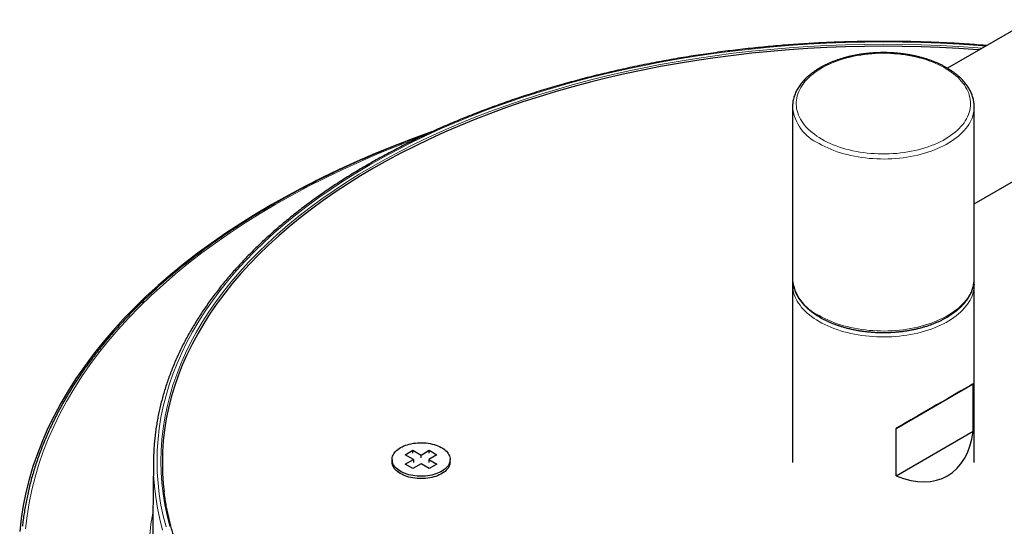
# Model space of a CAD drawing. Header units: millimetres. Extents: x 8 to 2417, y 12 to 2416.
# Tile 20 of 24: x 1896 to 2032, y 1059 to 1129. Entities that reach past the tile are written whole.
import ezdxf

# ---------------------------------------------------------------- set-up
doc = ezdxf.new("R2010")
doc.units = ezdxf.units.MM

msp = doc.modelspace()

# ---------------------------------------------------------------- linework, layer by layer
at = {"color": 7, "linetype": 'Continuous', "lineweight": 30}
for p, q in [((2287.22, 1273.98), (2023.89, 1121.96)), ((2027.57, 1103.3), (2296.87, 1258.76)), ((2002.57, 1116.68), (2002.57, 1116.7)), ((2002.57, 1116.68), (2002.57, 1093)), ((2027.57, 1108.04), (2027.57, 1116.68)), ((2027.57, 1093), (2027.57, 1104.9)), ((2027.57, 1092.99), (2027.57, 1093)), ((2002.57, 1092.18), (2002.57, 1067.69)), ((2027.57, 1067.69), (2027.57, 1092.18)), ((2027.57, 1092.18), (2027.57, 1092.16)), ((2016.84, 1072.38), (2027.44, 1078.51)), ((2027.44, 1071.97), (2027.44, 1078.51)), ((2016.84, 1065.85), (2016.84, 1072.38)), ((2016.84, 1065.85), (2027.44, 1071.97)), ((1947.43, 1068.09), (1947.43, 1067.77)), ((1949.24, 1068.75), (1950.3, 1069.36)), ((1950.37, 1068.09), (1949.24, 1068.75)), ((1949.24, 1067.44), (1950.37, 1068.09)), ((1950.3, 1069.36), (1951.43, 1068.71)), ((1950.3, 1068.95), (1950.3, 1069.36)), ((1950.37, 1068.09), (1950.37, 1067.69)), ((1951.43, 1068.71), (1952.56, 1069.36)), ((1951.43, 1068.3), (1951.43, 1068.71)), ((1953.62, 1068.75), (1952.49, 1068.09)), ((1952.49, 1068.09), (1953.62, 1067.44)), ((1952.49, 1068.09), (1952.49, 1067.69)), ((1952.56, 1069.36), (1953.62, 1068.75)), ((1952.56, 1068.95), (1952.56, 1069.36)), ((1955.43, 1067.77), (1955.43, 1068.09)), ((1914.59, 1067.8), (1914.45, 1055.37)), ((1950.3, 1066.83), (1949.24, 1067.44)), ((1951.43, 1067.48), (1950.3, 1066.83)), ((1952.56, 1066.83), (1951.43, 1067.48)), ((1953.62, 1067.44), (1952.56, 1066.83)), ((1948.21, 1066.4), (1948.28, 1066.35)), ((1954.58, 1066.35), (1954.65, 1066.4))]:
    msp.add_line(p, q, dxfattribs=at)
at = {"color": 252, "linetype": 'Continuous', "lineweight": 0, "flags": 128}
for points in [[(2029.15, 1124.99), (2028.12, 1125.07), (2025.52, 1125.25), (2022.91, 1125.39), (2020.3, 1125.49), (2017.69, 1125.55), (2015.07, 1125.57), (2012.45, 1125.55), (2009.84, 1125.49), (2007.22, 1125.39), (2004.62, 1125.25), (2002.02, 1125.07), (1999.43, 1124.86), (1996.85, 1124.6), (1994.28, 1124.31), (1991.73, 1123.97), (1989.19, 1123.6), (1986.67, 1123.19), (1984.17, 1122.74), (1981.69, 1122.26), (1979.24, 1121.73), (1976.81, 1121.17), (1974.4, 1120.58), (1972.02, 1119.95), (1969.68, 1119.28), (1967.36, 1118.57), (1965.08, 1117.84), (1962.83, 1117.06), (1960.61, 1116.26), (1958.44, 1115.42), (1956.3, 1114.54), (1954.2, 1113.64), (1952.15, 1112.71), (1950.13, 1111.74), (1948.17, 1110.74), (1946.24, 1109.72), (1944.37, 1108.66), (1942.54, 1107.58), (1940.77, 1106.47), (1939.04, 1105.33), (1937.37, 1104.17), (1935.75, 1102.99), (1934.18, 1101.78), (1932.67, 1100.54), (1931.22, 1099.29), (1929.82, 1098.01), (1928.48, 1096.71), (1927.2, 1095.39), (1925.98, 1094.05), (1924.83, 1092.7), (1923.73, 1091.33), (1922.7, 1089.94), (1921.73, 1088.53), (1920.82, 1087.12), (1919.98, 1085.69), (1919.2, 1084.24), (1918.49, 1082.79), (1917.85, 1081.32), (1917.27, 1079.85), (1916.76, 1078.37), (1916.32, 1076.88), (1915.94, 1075.38), (1915.63, 1073.88), (1915.39, 1072.38), (1915.22, 1070.87), (1915.12, 1069.36), (1915.09, 1067.85), (1915.12, 1066.34), (1915.22, 1064.83), (1915.39, 1063.32), (1915.63, 1061.82), (1915.94, 1060.32), (1916.32, 1058.82)], [(1916.84, 1058.87), (1916.47, 1060.36), (1916.16, 1061.85), (1915.92, 1063.35), (1915.75, 1064.84), (1915.65, 1066.35), (1915.62, 1067.85), (1915.65, 1069.35), (1915.75, 1070.85), (1915.92, 1072.35), (1916.16, 1073.85), (1916.47, 1075.34), (1916.84, 1076.83), (1917.28, 1078.31), (1917.79, 1079.79), (1918.37, 1081.25), (1919.01, 1082.71), (1919.71, 1084.16), (1920.49, 1085.59), (1921.32, 1087.01), (1922.22, 1088.42), (1923.19, 1089.82), (1924.22, 1091.2), (1925.31, 1092.57), (1926.46, 1093.91), (1927.67, 1095.24), (1928.94, 1096.56), (1930.27, 1097.85), (1931.66, 1099.12), (1933.11, 1100.37), (1934.61, 1101.59), (1936.17, 1102.8), (1937.78, 1103.98), (1939.45, 1105.14), (1941.16, 1106.27), (1942.93, 1107.37), (1944.75, 1108.45), (1946.61, 1109.49), (1948.52, 1110.51), (1950.48, 1111.51), (1952.48, 1112.47), (1954.53, 1113.4), (1956.61, 1114.3), (1958.74, 1115.16), (1960.9, 1116), (1963.11, 1116.8), (1965.34, 1117.57), (1967.61, 1118.3), (1969.92, 1119), (1972.25, 1119.67), (1974.62, 1120.3), (1977.01, 1120.89), (1979.43, 1121.45), (1981.87, 1121.97), (1984.34, 1122.45), (1986.82, 1122.9), (1989.33, 1123.3), (1991.85, 1123.67), (1994.39, 1124.01), (1996.94, 1124.3), (1999.51, 1124.55), (2002.09, 1124.77), (2004.67, 1124.95), (2007.27, 1125.08), (2009.86, 1125.18), (2012.46, 1125.24), (2015.07, 1125.26), (2017.67, 1125.24), (2020.27, 1125.18), (2022.87, 1125.08), (2025.46, 1124.95), (2028.05, 1124.77), (2028.68, 1124.72)], [(2006.58, 1112.19), (2006.95, 1111.98), (2007.34, 1111.79), (2007.74, 1111.6), (2008.15, 1111.43), (2008.58, 1111.26), (2009.01, 1111.11), (2009.46, 1110.96), (2009.92, 1110.83), (2010.39, 1110.71), (2010.86, 1110.6), (2011.35, 1110.5), (2011.84, 1110.42), (2012.34, 1110.34), (2012.84, 1110.28), (2013.34, 1110.23), (2013.85, 1110.2), (2014.36, 1110.17), (2014.88, 1110.16), (2015.39, 1110.16), (2015.9, 1110.18), (2016.41, 1110.2), (2016.92, 1110.24), (2017.43, 1110.29), (2017.93, 1110.36), (2018.42, 1110.44), (2018.91, 1110.52), (2019.39, 1110.62), (2019.87, 1110.74), (2020.33, 1110.86), (2020.79, 1111), (2021.23, 1111.14), (2021.67, 1111.3), (2022.09, 1111.47), (2022.5, 1111.65), (2022.9, 1111.84), (2023.28, 1112.03), (2023.64, 1112.24), (2023.99, 1112.46), (2024.33, 1112.68), (2024.65, 1112.91), (2024.95, 1113.15), (2025.23, 1113.4), (2025.49, 1113.66), (2025.74, 1113.92), (2025.96, 1114.18), (2026.17, 1114.45), (2026.35, 1114.73), (2026.52, 1115.01), (2026.66, 1115.29), (2026.78, 1115.58), (2026.88, 1115.87), (2026.96, 1116.16), (2027.02, 1116.46), (2027.05, 1116.75), (2027.07, 1117.05), (2027.06, 1117.35), (2027.03, 1117.64), (2026.98, 1117.94), (2026.9, 1118.23), (2026.81, 1118.52), (2026.69, 1118.81), (2026.55, 1119.09), (2026.39, 1119.37), (2026.22, 1119.65), (2026.02, 1119.92), (2025.8, 1120.19), (2025.56, 1120.45), (2025.3, 1120.71), (2025.02, 1120.96), (2024.72, 1121.2), (2024.41, 1121.43), (2024.08, 1121.66), (2023.73, 1121.88), (2023.37, 1122.09), (2022.99, 1122.29), (2022.6, 1122.48), (2022.19, 1122.66), (2021.78, 1122.83), (2021.34, 1122.99), (2020.9, 1123.14), (2020.45, 1123.28), (2019.98, 1123.41), (2019.51, 1123.52), (2019.03, 1123.63), (2018.54, 1123.72), (2018.05, 1123.8), (2017.55, 1123.86), (2017.05, 1123.92), (2016.54, 1123.96), (2016.03, 1123.99), (2015.52, 1124.01), (2015, 1124.01), (2014.49, 1124.01), (2013.98, 1123.99), (2013.47, 1123.95), (2012.96, 1123.91), (2012.46, 1123.85), (2011.96, 1123.78), (2011.47, 1123.7), (2010.98, 1123.6), (2010.51, 1123.49), (2010.04, 1123.38), (2009.57, 1123.25), (2009.12, 1123.1), (2008.68, 1122.95), (2008.26, 1122.79), (2007.84, 1122.62), (2007.44, 1122.43), (2007.05, 1122.24), (2006.67, 1122.04), (2006.32, 1121.83), (2005.97, 1121.61), (2005.65, 1121.38), (2005.34, 1121.14), (2005.05, 1120.9), (2004.77, 1120.65), (2004.52, 1120.39), (2004.28, 1120.13), (2004.07, 1119.86), (2003.87, 1119.58), (2003.7, 1119.3), (2003.55, 1119.02), (2003.41, 1118.74), (2003.3, 1118.45), (2003.21, 1118.16), (2003.14, 1117.86), (2003.1, 1117.57), (2003.07, 1117.27), (2003.07, 1116.98), (2003.09, 1116.68), (2003.13, 1116.38), (2003.19, 1116.09), (2003.28, 1115.8), (2003.38, 1115.51), (2003.51, 1115.22), (2003.66, 1114.94), (2003.83, 1114.66), (2004.02, 1114.38), (2004.23, 1114.11), (2004.46, 1113.85), (2004.71, 1113.59), (2004.98, 1113.34), (2005.26, 1113.09), (2005.57, 1112.86), (2005.89, 1112.62), (2006.23, 1112.4), (2006.58, 1112.19)], [(2027.57, 1116.68), (2027.57, 1116.6), (2027.55, 1116.3), (2027.51, 1116), (2027.45, 1115.7), (2027.37, 1115.4), (2027.27, 1115.1), (2027.14, 1114.81), (2027, 1114.52), (2026.83, 1114.23), (2026.64, 1113.95), (2026.43, 1113.67), (2026.21, 1113.4), (2025.96, 1113.14), (2025.69, 1112.88), (2025.41, 1112.62), (2025.1, 1112.38), (2024.78, 1112.14), (2024.44, 1111.91), (2024.09, 1111.68), (2023.72, 1111.47), (2023.33, 1111.27), (2022.93, 1111.07), (2022.52, 1110.89), (2022.09, 1110.71), (2021.66, 1110.55), (2021.2, 1110.39), (2020.74, 1110.25), (2020.27, 1110.12), (2019.79, 1110), (2019.3, 1109.89), (2018.81, 1109.79), (2018.3, 1109.71), (2017.8, 1109.64), (2017.28, 1109.58), (2016.76, 1109.53), (2016.24, 1109.49), (2015.72, 1109.47), (2015.2, 1109.46), (2014.68, 1109.47), (2014.15, 1109.48), (2013.63, 1109.51), (2013.11, 1109.55), (2012.6, 1109.6), (2012.09, 1109.67), (2011.58, 1109.75), (2011.08, 1109.84), (2010.59, 1109.94), (2010.1, 1110.06), (2009.63, 1110.18), (2009.16, 1110.32), (2008.71, 1110.47), (2008.26, 1110.63), (2007.83, 1110.8), (2007.41, 1110.98), (2007, 1111.17), (2006.61, 1111.37), (2006.23, 1111.58)], [(1951.42, 1112.51), (1950.67, 1112.23), (1948.1, 1111.24), (1945.57, 1110.21), (1943.09, 1109.14), (1940.66, 1108.03), (1938.28, 1106.89), (1935.95, 1105.71), (1933.68, 1104.5), (1931.46, 1103.25), (1929.3, 1101.97), (1927.2, 1100.66), (1925.16, 1099.32), (1923.18, 1097.94), (1921.27, 1096.54), (1919.41, 1095.11), (1917.63, 1093.65), (1915.91, 1092.16), (1914.26, 1090.65), (1912.67, 1089.12), (1911.16, 1087.56), (1909.72, 1085.98), (1908.35, 1084.37), (1907.05, 1082.75), (1905.83, 1081.11), (1904.69, 1079.45), (1903.61, 1077.77), (1902.62, 1076.08), (1901.7, 1074.37), (1900.86, 1072.65), (1900.1, 1070.92), (1899.42, 1069.18), (1898.81, 1067.43), (1898.29, 1065.67), (1897.84, 1063.9), (1897.48, 1062.12), (1897.2, 1060.34), (1896.99, 1058.56)], [(2006.23, 1087.9), (2006.61, 1087.69), (2007, 1087.49), (2007.41, 1087.3), (2007.83, 1087.12), (2008.26, 1086.95), (2008.71, 1086.79), (2009.16, 1086.64), (2009.63, 1086.5), (2010.1, 1086.38), (2010.59, 1086.26), (2011.08, 1086.16), (2011.58, 1086.07), (2012.09, 1085.99), (2012.6, 1085.93), (2013.11, 1085.87), (2013.63, 1085.83), (2014.15, 1085.8), (2014.68, 1085.79), (2015.2, 1085.78), (2015.72, 1085.79), (2016.24, 1085.81), (2016.76, 1085.85), (2017.28, 1085.9), (2017.8, 1085.96), (2018.3, 1086.03), (2018.81, 1086.11), (2019.3, 1086.21), (2019.79, 1086.32), (2020.27, 1086.44), (2020.74, 1086.57), (2021.2, 1086.71), (2021.66, 1086.87), (2022.09, 1087.03), (2022.52, 1087.21), (2022.93, 1087.39), (2023.33, 1087.59), (2023.72, 1087.79), (2024.09, 1088), (2024.44, 1088.23), (2024.78, 1088.46), (2025.1, 1088.7), (2025.41, 1088.94), (2025.69, 1089.2), (2025.96, 1089.46), (2026.21, 1089.72), (2026.43, 1090), (2026.64, 1090.27), (2026.83, 1090.55), (2027, 1090.84), (2027.14, 1091.13), (2027.27, 1091.42), (2027.37, 1091.72), (2027.45, 1092.02), (2027.51, 1092.32), (2027.55, 1092.62), (2027.57, 1092.92), (2027.57, 1092.99)], [(2027.57, 1092.16), (2027.57, 1092.11), (2027.55, 1091.8), (2027.51, 1091.5), (2027.45, 1091.2), (2027.37, 1090.9), (2027.27, 1090.61), (2027.14, 1090.31), (2027, 1090.02), (2026.83, 1089.74), (2026.64, 1089.46), (2026.43, 1089.18), (2026.21, 1088.91), (2025.96, 1088.64), (2025.69, 1088.38), (2025.41, 1088.13), (2025.1, 1087.88), (2024.78, 1087.64), (2024.44, 1087.41), (2024.09, 1087.19), (2023.72, 1086.97), (2023.33, 1086.77), (2022.93, 1086.57), (2022.52, 1086.39), (2022.09, 1086.21), (2021.66, 1086.05), (2021.2, 1085.9), (2020.74, 1085.75), (2020.27, 1085.62), (2019.79, 1085.5), (2019.3, 1085.39), (2018.81, 1085.3), (2018.3, 1085.21), (2017.8, 1085.14), (2017.28, 1085.08), (2016.76, 1085.03), (2016.24, 1085), (2015.72, 1084.98), (2015.2, 1084.97), (2014.68, 1084.97), (2014.15, 1084.99), (2013.63, 1085.01), (2013.11, 1085.06), (2012.6, 1085.11), (2012.09, 1085.17), (2011.58, 1085.25), (2011.08, 1085.34), (2010.59, 1085.45), (2010.1, 1085.56), (2009.63, 1085.69), (2009.16, 1085.82), (2008.71, 1085.97), (2008.26, 1086.13), (2007.83, 1086.3), (2007.41, 1086.48), (2007, 1086.67), (2006.61, 1086.87), (2006.23, 1087.08), (2005.87, 1087.3), (2005.52, 1087.52), (2005.19, 1087.76), (2004.88, 1088), (2004.58, 1088.25), (2004.31, 1088.51), (2004.05, 1088.77), (2003.81, 1089.04), (2003.6, 1089.32), (2003.4, 1089.6), (2003.22, 1089.88), (2003.06, 1090.17), (2002.93, 1090.46), (2002.81, 1090.76), (2002.72, 1091.05), (2002.65, 1091.35), (2002.6, 1091.65), (2002.57, 1091.96), (2002.57, 1092.18)], [(1915.82, 1058.37), (1915.45, 1059.87), (1915.14, 1061.38), (1914.9, 1062.89), (1914.72, 1064.41), (1914.62, 1065.93), (1914.61, 1066.24)], [(1914.08, 1057.66), (1914.25, 1059.19), (1914.49, 1060.71), (1914.51, 1060.81)]]:
    msp.add_lwpolyline(points, dxfattribs=at)
at = {"color": 7, "linetype": 'Continuous', "lineweight": 30, "flags": 128}
for points in [[(2028.25, 1124.47), (2028.02, 1124.49), (2025.44, 1124.67), (2022.86, 1124.81), (2020.26, 1124.9), (2017.67, 1124.96), (2015.07, 1124.98), (2012.47, 1124.96), (2009.87, 1124.9), (2007.28, 1124.81), (2004.69, 1124.67), (2002.11, 1124.49), (1999.54, 1124.28), (1996.98, 1124.02), (1994.43, 1123.73), (1991.9, 1123.4), (1989.38, 1123.03), (1986.88, 1122.62), (1984.4, 1122.18), (1981.94, 1121.7), (1979.5, 1121.18), (1977.09, 1120.62), (1974.7, 1120.03), (1972.34, 1119.4), (1970.01, 1118.74), (1967.71, 1118.04), (1965.44, 1117.31), (1963.21, 1116.54), (1961.01, 1115.74), (1958.85, 1114.91), (1956.73, 1114.04), (1954.65, 1113.14), (1952.61, 1112.21), (1950.61, 1111.25), (1948.66, 1110.27), (1946.75, 1109.25), (1944.89, 1108.2), (1943.07, 1107.13), (1941.31, 1106.02), (1939.6, 1104.9), (1937.94, 1103.74), (1936.33, 1102.57), (1934.77, 1101.36), (1933.27, 1100.14), (1931.83, 1098.89), (1930.44, 1097.62), (1929.12, 1096.33), (1927.85, 1095.03), (1926.64, 1093.7), (1925.49, 1092.35), (1924.4, 1090.99), (1923.37, 1089.61), (1922.41, 1088.22), (1921.51, 1086.81), (1920.68, 1085.39), (1919.91, 1083.96), (1919.2, 1082.52), (1918.56, 1081.06), (1917.99, 1079.6), (1917.48, 1078.13), (1917.04, 1076.65), (1916.67, 1075.16), (1916.36, 1073.68), (1916.12, 1072.18), (1915.95, 1070.68), (1915.85, 1069.19), (1915.82, 1067.69), (1915.85, 1066.19), (1915.95, 1064.69), (1916.06, 1063.65)], [(1953.03, 1113.26), (1952.86, 1113.2), (1950.23, 1112.24), (1947.64, 1111.24), (1945.09, 1110.2), (1942.59, 1109.13), (1940.15, 1108.01), (1937.75, 1106.86), (1935.41, 1105.67), (1933.12, 1104.45), (1930.89, 1103.2), (1928.71, 1101.91), (1926.6, 1100.59), (1924.54, 1099.24), (1922.55, 1097.85), (1920.62, 1096.44), (1918.75, 1095), (1916.95, 1093.53), (1915.22, 1092.03), (1913.56, 1090.51), (1911.97, 1088.96), (1910.44, 1087.39), (1908.99, 1085.8), (1907.61, 1084.19), (1906.31, 1082.55), (1905.08, 1080.9), (1903.92, 1079.23), (1902.84, 1077.54), (1901.84, 1075.84), (1900.92, 1074.12), (1900.07, 1072.39), (1899.31, 1070.64), (1898.62, 1068.89), (1898.01, 1067.12), (1897.48, 1065.35), (1897.03, 1063.57), (1896.67, 1061.78), (1896.38, 1059.99), (1896.18, 1058.2)], [(1948.6, 1069.73), (1948.82, 1069.84), (1949.05, 1069.95), (1949.29, 1070.05), (1949.55, 1070.13), (1949.81, 1070.21), (1950.09, 1070.27), (1950.37, 1070.32), (1950.66, 1070.36), (1950.95, 1070.39), (1951.24, 1070.4), (1951.54, 1070.4), (1951.83, 1070.39), (1952.13, 1070.37), (1952.42, 1070.33), (1952.7, 1070.28), (1952.98, 1070.22), (1953.24, 1070.15), (1953.5, 1070.07), (1953.75, 1069.98), (1953.98, 1069.87), (1954.2, 1069.76), (1954.41, 1069.63), (1954.6, 1069.5), (1954.77, 1069.36), (1954.92, 1069.22), (1955.06, 1069.07), (1955.17, 1068.91), (1955.27, 1068.75), (1955.34, 1068.58), (1955.39, 1068.41), (1955.42, 1068.24), (1955.43, 1068.07), (1955.41, 1067.9), (1955.38, 1067.73), (1955.32, 1067.57), (1955.24, 1067.4), (1955.15, 1067.24), (1955.03, 1067.08), (1954.89, 1066.93), (1954.73, 1066.79), (1954.55, 1066.65), (1954.36, 1066.52), (1954.15, 1066.4), (1953.93, 1066.29), (1953.69, 1066.19), (1953.44, 1066.1), (1953.18, 1066.02), (1952.91, 1065.95), (1952.63, 1065.89), (1952.34, 1065.85), (1952.05, 1065.81), (1951.76, 1065.79), (1951.47, 1065.79), (1951.17, 1065.79), (1950.88, 1065.81), (1950.58, 1065.84), (1950.3, 1065.88), (1950.02, 1065.93), (1949.75, 1066), (1949.48, 1066.08), (1949.23, 1066.17), (1948.99, 1066.26), (1948.76, 1066.37), (1948.55, 1066.49), (1948.35, 1066.62), (1948.17, 1066.75), (1948.01, 1066.9), (1947.86, 1067.05), (1947.74, 1067.2), (1947.64, 1067.36), (1947.55, 1067.52), (1947.49, 1067.69), (1947.45, 1067.86), (1947.43, 1068.03), (1947.43, 1068.2), (1947.46, 1068.37), (1947.5, 1068.54), (1947.57, 1068.71), (1947.66, 1068.87), (1947.77, 1069.03), (1947.9, 1069.18), (1948.05, 1069.33), (1948.21, 1069.47), (1948.4, 1069.6), (1948.6, 1069.73)], [(1955.43, 1067.77), (1955.43, 1067.75), (1955.41, 1067.58), (1955.38, 1067.41), (1955.32, 1067.24), (1955.24, 1067.07), (1955.15, 1066.91), (1955.03, 1066.76), (1954.89, 1066.61), (1954.73, 1066.46), (1954.55, 1066.33), (1954.36, 1066.2), (1954.15, 1066.08), (1953.93, 1065.96), (1953.69, 1065.86), (1953.44, 1065.77), (1953.18, 1065.69), (1952.91, 1065.62), (1952.63, 1065.57), (1952.34, 1065.52), (1952.05, 1065.49), (1951.76, 1065.47), (1951.47, 1065.46), (1951.17, 1065.46), (1950.88, 1065.48), (1950.58, 1065.51), (1950.3, 1065.55), (1950.02, 1065.61), (1949.75, 1065.67), (1949.48, 1065.75), (1949.23, 1065.84), (1948.99, 1065.94), (1948.76, 1066.05), (1948.55, 1066.17), (1948.35, 1066.29), (1948.17, 1066.43), (1948.01, 1066.57), (1947.86, 1066.72), (1947.74, 1066.87), (1947.64, 1067.03), (1947.55, 1067.2), (1947.49, 1067.36), (1947.45, 1067.53), (1947.43, 1067.7), (1947.43, 1067.77)]]:
    msp.add_lwpolyline(points, dxfattribs=at)
at = {"color": 252, "linetype": 'Continuous', "lineweight": 0}
for centre, radius, start, end in [((2008.76, 1117.26), 6.22, 185.3293, 245.9908), ((2008.87, 1093.66), 6.34, 185.9574, 245.3627)]:
    msp.add_arc(centre, radius, start, end, dxfattribs=at)
at = {"color": 7, "linetype": 'Continuous', "lineweight": 30}
msp.add_arc((1948.1, 1067.44), 33.51, 176.5857, 182.0654, dxfattribs=at)
for centre, major_axis, ratio, start_param, end_param in [((2015.07, 1071.36), (12.5, 7.22), 0.00007, 0.141856, 1.428859), ((2015.07, 1081.16), (-8.84, 15.31), 0.577335, 2.498051, 3.785053)]:
    msp.add_ellipse(centre, major_axis=major_axis, ratio=ratio, start_param=start_param, end_param=end_param, dxfattribs=at)
for points, knots in [([(2029.29, 1125.07), (2028.96, 1125.1), (2028.17, 1125.17), (2026.91, 1125.26), (2025.51, 1125.35), (2024.11, 1125.43), (2022.7, 1125.49), (2021.3, 1125.55), (2019.9, 1125.59), (2018.49, 1125.63), (2017.08, 1125.65), (2015.68, 1125.66), (2014.27, 1125.66), (2012.86, 1125.65), (2011.45, 1125.62), (2010.05, 1125.59), (2008.64, 1125.54), (2007.24, 1125.49), (2005.84, 1125.42), (2004.44, 1125.34), (2003.04, 1125.24), (2001.64, 1125.14), (2000.25, 1125.03), (1998.86, 1124.9), (1997.47, 1124.76), (1996.09, 1124.62), (1994.71, 1124.46), (1993.33, 1124.29), (1991.96, 1124.1), (1990.59, 1123.91), (1989.23, 1123.71), (1987.87, 1123.49), (1986.52, 1123.27), (1985.17, 1123.03), (1983.83, 1122.78), (1982.5, 1122.52), (1981.17, 1122.25), (1979.85, 1121.97), (1978.53, 1121.68), (1977.22, 1121.38), (1975.92, 1121.07), (1974.63, 1120.75), (1973.35, 1120.41), (1972.07, 1120.07), (1970.8, 1119.72), (1969.54, 1119.35), (1968.29, 1118.98), (1967.05, 1118.59), (1965.82, 1118.2), (1964.6, 1117.8), (1963.38, 1117.38), (1962.18, 1116.96), (1960.99, 1116.52), (1959.81, 1116.08), (1958.64, 1115.63), (1957.48, 1115.17), (1956.33, 1114.69), (1955.19, 1114.21), (1954.07, 1113.72), (1952.96, 1113.22), (1951.86, 1112.71), (1950.77, 1112.2), (1949.69, 1111.67), (1948.63, 1111.14), (1947.58, 1110.59), (1946.54, 1110.04), (1945.52, 1109.48), (1944.51, 1108.91), (1943.51, 1108.34), (1942.53, 1107.75), (1941.56, 1107.16), (1940.61, 1106.56), (1939.67, 1105.95), (1938.75, 1105.33), (1937.84, 1104.71), (1936.94, 1104.08), (1936.06, 1103.44), (1935.2, 1102.8), (1934.35, 1102.14), (1933.52, 1101.48), (1932.71, 1100.82), (1931.91, 1100.15), (1931.12, 1099.47), (1930.36, 1098.78), (1929.61, 1098.09), (1928.87, 1097.39), (1928.16, 1096.69), (1927.46, 1095.98), (1926.78, 1095.26), (1926.11, 1094.54), (1925.47, 1093.82), (1924.84, 1093.09), (1924.23, 1092.35), (1923.63, 1091.61), (1923.06, 1090.86), (1922.5, 1090.11), (1921.96, 1089.36), (1921.44, 1088.6), (1920.94, 1087.84), (1920.45, 1087.07), (1919.99, 1086.3), (1919.54, 1085.52), (1919.11, 1084.74), (1918.7, 1083.96), (1918.31, 1083.18), (1917.94, 1082.39), (1917.59, 1081.6), (1917.26, 1080.8), (1916.94, 1080), (1916.65, 1079.21), (1916.38, 1078.4), (1916.12, 1077.6), (1915.88, 1076.8), (1915.67, 1075.99), (1915.47, 1075.18), (1915.29, 1074.37), (1915.14, 1073.56), (1915, 1072.74), (1914.88, 1071.93), (1914.78, 1071.12), (1914.7, 1070.3), (1914.66, 1069.75), (1914.65, 1069.47), (1914.65, 1069.46)], [0, 0, 0, 0, 0.005916, 0.014271, 0.022625, 0.030979, 0.039334, 0.047688, 0.056042, 0.064397, 0.072751, 0.081105, 0.08946, 0.097814, 0.106168, 0.114522, 0.122877, 0.131231, 0.139585, 0.14794, 0.156294, 0.164648, 0.173003, 0.181357, 0.189712, 0.198067, 0.206421, 0.214776, 0.223131, 0.231486, 0.239841, 0.248196, 0.256551, 0.264906, 0.273262, 0.281617, 0.289973, 0.298328, 0.306684, 0.31504, 0.323396, 0.331752, 0.340109, 0.348465, 0.356822, 0.365178, 0.373535, 0.381892, 0.390249, 0.398607, 0.406964, 0.415322, 0.42368, 0.432038, 0.440396, 0.448754, 0.457112, 0.465471, 0.47383, 0.482189, 0.490548, 0.498907, 0.507266, 0.515626, 0.523985, 0.532345, 0.540705, 0.549065, 0.557425, 0.565785, 0.574145, 0.582506, 0.590866, 0.599226, 0.607587, 0.615947, 0.624307, 0.632668, 0.641028, 0.649388, 0.657747, 0.666107, 0.674466, 0.682825, 0.691184, 0.699542, 0.7079, 0.716257, 0.724614, 0.73297, 0.741325, 0.74968, 0.758034, 0.766387, 0.774739, 0.78309, 0.79144, 0.799789, 0.808136, 0.816483, 0.824828, 0.833171, 0.841513, 0.849854, 0.858193, 0.86653, 0.874866, 0.8832, 0.891532, 0.899863, 0.908192, 0.916519, 0.924845, 0.93317, 0.941492, 0.949814, 0.958134, 0.966453, 0.97477, 0.983087, 0.991403, 0.999718, 1, 1, 1, 1]), ([(2027.57, 1116.68), (2027.57, 1116.76), (2027.57, 1116.93), (2027.54, 1117.2), (2027.5, 1117.5), (2027.43, 1117.79), (2027.35, 1118.09), (2027.25, 1118.38), (2027.12, 1118.67), (2026.98, 1118.95), (2026.82, 1119.23), (2026.64, 1119.51), (2026.44, 1119.78), (2026.23, 1120.05), (2025.99, 1120.32), (2025.74, 1120.57), (2025.47, 1120.82), (2025.18, 1121.07), (2024.88, 1121.3), (2024.56, 1121.53), (2024.23, 1121.75), (2023.88, 1121.97), (2023.52, 1122.17), (2023.15, 1122.36), (2022.76, 1122.55), (2022.36, 1122.73), (2021.95, 1122.89), (2021.53, 1123.05), (2021.1, 1123.2), (2020.66, 1123.33), (2020.21, 1123.46), (2019.75, 1123.57), (2019.29, 1123.68), (2018.82, 1123.77), (2018.34, 1123.85), (2017.86, 1123.92), (2017.37, 1123.98), (2016.88, 1124.03), (2016.39, 1124.07), (2015.9, 1124.09), (2015.4, 1124.11), (2014.9, 1124.11), (2014.41, 1124.1), (2013.91, 1124.08), (2013.42, 1124.04), (2012.93, 1124), (2012.44, 1123.94), (2011.96, 1123.88), (2011.48, 1123.8), (2011.01, 1123.71), (2010.54, 1123.61), (2010.08, 1123.5), (2009.63, 1123.38), (2009.19, 1123.24), (2008.75, 1123.1), (2008.33, 1122.95), (2007.91, 1122.78), (2007.51, 1122.61), (2007.12, 1122.43), (2006.74, 1122.24), (2006.37, 1122.04), (2006.02, 1121.83), (2005.68, 1121.61), (2005.36, 1121.38), (2005.05, 1121.15), (2004.76, 1120.9), (2004.48, 1120.65), (2004.22, 1120.4), (2003.98, 1120.14), (2003.76, 1119.87), (2003.55, 1119.59), (2003.36, 1119.31), (2003.2, 1119.03), (2003.05, 1118.74), (2002.92, 1118.45), (2002.81, 1118.16), (2002.72, 1117.87), (2002.65, 1117.57), (2002.6, 1117.27), (2002.57, 1116.98), (2002.57, 1116.79), (2002.57, 1116.7)], [0, 0, 0, 0, 0.009276, 0.021591, 0.033911, 0.046248, 0.058613, 0.071015, 0.08346, 0.095953, 0.108496, 0.121087, 0.133724, 0.146404, 0.159121, 0.171869, 0.184643, 0.197437, 0.210246, 0.223065, 0.235892, 0.248722, 0.261553, 0.274382, 0.287208, 0.300031, 0.312849, 0.325663, 0.338472, 0.351275, 0.364074, 0.376868, 0.389658, 0.402443, 0.415226, 0.428005, 0.440781, 0.453555, 0.466327, 0.479098, 0.491868, 0.504637, 0.517407, 0.530177, 0.542948, 0.55572, 0.568494, 0.581271, 0.59405, 0.606833, 0.619619, 0.63241, 0.645205, 0.658006, 0.670812, 0.683623, 0.69644, 0.709263, 0.722092, 0.734926, 0.747766, 0.760609, 0.773456, 0.786303, 0.799149, 0.811991, 0.824823, 0.837643, 0.850445, 0.863224, 0.875973, 0.888686, 0.901358, 0.913984, 0.926559, 0.939084, 0.951557, 0.963983, 0.976368, 0.988719, 1, 1, 1, 1]), ([(1952.76, 1113.13), (1952.72, 1113.11), (1952.24, 1112.95), (1951.33, 1112.61), (1950.05, 1112.14), (1948.77, 1111.65), (1947.51, 1111.15), (1946.25, 1110.64), (1945.01, 1110.12), (1943.78, 1109.59), (1942.56, 1109.06), (1941.36, 1108.51), (1940.16, 1107.96), (1938.98, 1107.39), (1937.81, 1106.82), (1936.66, 1106.24), (1935.51, 1105.65), (1934.38, 1105.06), (1933.27, 1104.45), (1932.16, 1103.83), (1931.07, 1103.21), (1930, 1102.58), (1928.94, 1101.94), (1927.89, 1101.3), (1926.86, 1100.64), (1925.84, 1099.98), (1924.84, 1099.31), (1923.85, 1098.63), (1922.87, 1097.95), (1921.92, 1097.26), (1920.97, 1096.56), (1920.05, 1095.85), (1919.14, 1095.14), (1918.24, 1094.42), (1917.36, 1093.69), (1916.5, 1092.96), (1915.65, 1092.22), (1914.82, 1091.47), (1914.01, 1090.72), (1913.22, 1089.96), (1912.44, 1089.2), (1911.67, 1088.43), (1910.93, 1087.65), (1910.2, 1086.87), (1909.49, 1086.09), (1908.8, 1085.3), (1908.12, 1084.5), (1907.47, 1083.7), (1906.83, 1082.89), (1906.21, 1082.08), (1905.6, 1081.26), (1905.02, 1080.44), (1904.45, 1079.62), (1903.9, 1078.79), (1903.37, 1077.96), (1902.86, 1077.12), (1902.37, 1076.28), (1901.9, 1075.44), (1901.44, 1074.59), (1901.01, 1073.74), (1900.59, 1072.88), (1900.19, 1072.03), (1899.81, 1071.17), (1899.45, 1070.3), (1899.11, 1069.44), (1898.79, 1068.57), (1898.49, 1067.7), (1898.21, 1066.83), (1897.95, 1065.95), (1897.7, 1065.08), (1897.48, 1064.2), (1897.28, 1063.32), (1897.09, 1062.44), (1896.93, 1061.56), (1896.78, 1060.67), (1896.66, 1059.79), (1896.58, 1059.2), (1896.55, 1058.9), (1896.55, 1058.9)], [0, 0, 0, 0, 0.0013078, 0.0148144, 0.0283212, 0.0418282, 0.0553353, 0.0688427, 0.0823503, 0.0958581, 0.1093661, 0.1228743, 0.1363826, 0.1498912, 0.1633999, 0.1769088, 0.1904179, 0.2039272, 0.2174366, 0.2309461, 0.2444558, 0.2579656, 0.2714755, 0.2849854, 0.2984955, 0.3120056, 0.3255157, 0.3390258, 0.3525358, 0.3660458, 0.3795557, 0.3930655, 0.4065751, 0.4200845, 0.4335936, 0.4471025, 0.460611, 0.4741191, 0.4876267, 0.5011339, 0.5146405, 0.5281464, 0.5416517, 0.5551562, 0.5686599, 0.5821626, 0.5956644, 0.6091651, 0.6226647, 0.6361631, 0.6496601, 0.6631558, 0.6766501, 0.6901428, 0.7036338, 0.7171232, 0.7306109, 0.7440967, 0.7575806, 0.7710625, 0.7845425, 0.7980204, 0.8114963, 0.8249701, 0.8384417, 0.8519113, 0.8653788, 0.8788442, 0.8923075, 0.905769, 0.9192285, 0.9326861, 0.9461421, 0.9595964, 0.9730492, 0.9865007, 0.999951, 1, 1, 1, 1]), ([(2027.57, 1104.9), (2027.57, 1104.97), (2027.57, 1105.16), (2027.57, 1105.5), (2027.56, 1105.91), (2027.56, 1106.35), (2027.57, 1106.82), (2027.57, 1107.3), (2027.57, 1107.71), (2027.57, 1107.97), (2027.57, 1108.04)], [0, 0, 0, 0, 0.096894, 0.236541, 0.377168, 0.519849, 0.657721, 0.797615, 0.938501, 1, 1, 1, 1]), ([(2002.57, 1093), (2002.57, 1093), (2002.57, 1092.9), (2002.58, 1092.7), (2002.6, 1092.4), (2002.65, 1092.1), (2002.72, 1091.81), (2002.81, 1091.52), (2002.92, 1091.23), (2003.05, 1090.94), (2003.19, 1090.65), (2003.36, 1090.37), (2003.54, 1090.1), (2003.75, 1089.83), (2003.97, 1089.56), (2004.21, 1089.3), (2004.46, 1089.04), (2004.74, 1088.79), (2005.03, 1088.55), (2005.33, 1088.32), (2005.65, 1088.09), (2005.99, 1087.87), (2006.22, 1087.73), (2006.33, 1087.67)], [0, 0, 0, 0, 0.000258, 0.049218, 0.098172, 0.14716, 0.196228, 0.245417, 0.294759, 0.34428, 0.393993, 0.443902, 0.494003, 0.544285, 0.59473, 0.645316, 0.696022, 0.746824, 0.797701, 0.848633, 0.899603, 0.950596, 1, 1, 1, 1]), ([(2002.59, 1092.6), (2002.59, 1092.58), (2002.57, 1092.47), (2002.57, 1092.33), (2002.57, 1092.2), (2002.57, 1092.18)], [0, 0, 0, 0, 0.106334, 0.823205, 1, 1, 1, 1]), ([(2006.33, 1087.67), (2006.4, 1087.63), (2006.58, 1087.53), (2006.89, 1087.36), (2007.28, 1087.17), (2007.67, 1086.99), (2008.08, 1086.83), (2008.5, 1086.67), (2008.93, 1086.52), (2009.37, 1086.38), (2009.81, 1086.25), (2010.27, 1086.13), (2010.73, 1086.03), (2011.2, 1085.93), (2011.68, 1085.84), (2012.16, 1085.77), (2012.64, 1085.71), (2013.13, 1085.66), (2013.62, 1085.62), (2014.12, 1085.59), (2014.61, 1085.57), (2015.11, 1085.57), (2015.6, 1085.58), (2016.1, 1085.59), (2016.59, 1085.62), (2017.08, 1085.67), (2017.57, 1085.72), (2018.06, 1085.78), (2018.54, 1085.86), (2019.01, 1085.94), (2019.48, 1086.04), (2019.94, 1086.15), (2020.39, 1086.27), (2020.84, 1086.4), (2021.28, 1086.54), (2021.7, 1086.69), (2022.12, 1086.85), (2022.53, 1087.02), (2022.92, 1087.2), (2023.3, 1087.39), (2023.67, 1087.59), (2024.03, 1087.8), (2024.37, 1088.01), (2024.7, 1088.24), (2025.01, 1088.47), (2025.31, 1088.71), (2025.59, 1088.96), (2025.85, 1089.21), (2026.1, 1089.48), (2026.33, 1089.74), (2026.54, 1090.02), (2026.73, 1090.29), (2026.9, 1090.58), (2027.05, 1090.86), (2027.19, 1091.15), (2027.3, 1091.44), (2027.39, 1091.74), (2027.47, 1092.03), (2027.52, 1092.33), (2027.56, 1092.63), (2027.57, 1092.85), (2027.57, 1092.97), (2027.57, 1092.99)], [0, 0, 0, 0, 0.0090573, 0.0261922, 0.0433225, 0.0604481, 0.077568, 0.0946815, 0.1117885, 0.1288888, 0.1459826, 0.1630702, 0.1801518, 0.197228, 0.2142992, 0.2313661, 0.2484291, 0.2654889, 0.2825462, 0.2996014, 0.3166553, 0.3337086, 0.3507618, 0.3678155, 0.3848702, 0.4019266, 0.4189854, 0.4360471, 0.4531125, 0.4701821, 0.4872566, 0.5043366, 0.5214226, 0.5385152, 0.5556149, 0.572722, 0.5898369, 0.6069595, 0.62409, 0.641228, 0.6583728, 0.6755236, 0.6926788, 0.7098364, 0.7269926, 0.7441435, 0.7612846, 0.7784101, 0.7955135, 0.8125874, 0.8296239, 0.8466147, 0.863552, 0.880429, 0.8972404, 0.9139833, 0.930658, 0.9472679, 0.9638199, 0.9803242, 0.9967939, 1, 1, 1, 1]), ([(2027.57, 1092.16), (2027.57, 1092.17), (2027.57, 1092.28), (2027.57, 1092.42), (2027.55, 1092.55), (2027.55, 1092.59)], [0, 0, 0, 0, 0.059522, 0.759991, 1, 1, 1, 1]), ([(2114.03, 1063.34), (2114.02, 1063.23), (2113.97, 1062.85), (2113.86, 1062.2), (2113.72, 1061.4), (2113.56, 1060.6), (2113.37, 1059.8), (2113.17, 1059.01), (2112.95, 1058.21), (2112.71, 1057.42), (2112.45, 1056.63), (2112.17, 1055.84), (2111.87, 1055.05), (2111.55, 1054.26), (2111.21, 1053.48), (2110.85, 1052.7), (2110.48, 1051.93), (2110.08, 1051.15), (2109.67, 1050.39), (2109.24, 1049.62), (2108.79, 1048.86), (2108.32, 1048.1), (2107.83, 1047.34), (2107.32, 1046.59), (2106.8, 1045.84), (2106.26, 1045.1), (2105.69, 1044.36), (2105.11, 1043.63), (2104.52, 1042.9), (2103.9, 1042.18), (2103.27, 1041.46), (2102.62, 1040.75), (2101.95, 1040.04), (2101.27, 1039.34), (2100.57, 1038.64), (2099.85, 1037.95), (2099.11, 1037.26), (2098.36, 1036.58), (2097.59, 1035.91), (2096.81, 1035.24), (2096.01, 1034.58), (2095.19, 1033.93), (2094.36, 1033.28), (2093.51, 1032.64), (2092.64, 1032.01), (2091.76, 1031.38), (2090.87, 1030.76), (2089.96, 1030.15), (2089.03, 1029.54), (2088.1, 1028.95), (2087.14, 1028.36), (2086.17, 1027.78), (2085.19, 1027.2), (2084.19, 1026.64), (2083.18, 1026.08), (2082.16, 1025.53), (2081.12, 1024.99), (2080.07, 1024.46), (2079.01, 1023.93), (2077.93, 1023.42), (2076.84, 1022.91), (2075.74, 1022.41), (2074.63, 1021.93), (2073.51, 1021.45), (2072.37, 1020.98), (2071.22, 1020.52), (2070.06, 1020.06), (2068.89, 1019.62), (2067.71, 1019.19), (2066.52, 1018.77), (2065.32, 1018.35), (2064.11, 1017.95), (2062.89, 1017.56), (2061.66, 1017.17), (2060.42, 1016.8), (2059.17, 1016.44), (2057.91, 1016.08), (2056.65, 1015.74), (2055.37, 1015.41), (2054.09, 1015.08), (2052.8, 1014.77), (2051.5, 1014.47), (2050.2, 1014.18), (2048.89, 1013.9), (2047.57, 1013.63), (2046.25, 1013.37), (2044.91, 1013.12), (2043.58, 1012.89), (2042.23, 1012.66), (2040.89, 1012.44), (2039.53, 1012.24), (2038.18, 1012.05), (2036.81, 1011.86), (2035.45, 1011.69), (2034.07, 1011.53), (2032.7, 1011.38), (2031.32, 1011.25), (2029.94, 1011.12), (2028.56, 1011), (2027.17, 1010.9), (2025.78, 1010.81), (2024.39, 1010.73), (2022.99, 1010.66), (2021.6, 1010.6), (2020.2, 1010.55), (2018.8, 1010.51), (2017.41, 1010.49), (2016.01, 1010.48), (2014.61, 1010.47), (2013.21, 1010.48), (2011.81, 1010.5), (2010.41, 1010.54), (2009.02, 1010.58), (2007.62, 1010.63), (2006.23, 1010.7), (2004.84, 1010.78), (2003.45, 1010.87), (2002.06, 1010.97), (2000.67, 1011.08), (1999.29, 1011.2), (1997.91, 1011.33), (1996.53, 1011.48), (1995.16, 1011.64), (1993.79, 1011.8), (1992.43, 1011.98), (1991.07, 1012.17), (1989.71, 1012.37), (1988.36, 1012.58), (1987.02, 1012.81), (1985.68, 1013.04), (1984.35, 1013.28), (1983.02, 1013.54), (1981.7, 1013.81), (1980.39, 1014.08), (1979.08, 1014.37), (1977.78, 1014.67), (1976.49, 1014.98), (1975.2, 1015.29), (1973.93, 1015.62), (1972.66, 1015.96), (1971.4, 1016.31), (1970.14, 1016.67), (1968.9, 1017.04), (1967.67, 1017.42), (1966.44, 1017.81), (1965.23, 1018.21), (1964.03, 1018.62), (1962.83, 1019.04), (1961.65, 1019.47), (1960.47, 1019.91), (1959.31, 1020.36), (1958.16, 1020.82), (1957.02, 1021.28), (1955.89, 1021.76), (1954.77, 1022.25), (1953.67, 1022.74), (1952.58, 1023.24), (1951.5, 1023.76), (1950.43, 1024.28), (1949.37, 1024.81), (1948.33, 1025.34), (1947.3, 1025.89), (1946.29, 1026.44), (1945.29, 1027.01), (1944.3, 1027.58), (1943.33, 1028.16), (1942.37, 1028.74), (1941.42, 1029.34), (1940.49, 1029.94), (1939.58, 1030.55), (1938.68, 1031.17), (1937.79, 1031.79), (1936.92, 1032.42), (1936.07, 1033.06), (1935.23, 1033.7), (1934.41, 1034.36), (1933.6, 1035.01), (1932.81, 1035.68), (1932.04, 1036.35), (1931.28, 1037.03), (1930.54, 1037.71), (1929.81, 1038.4), (1929.11, 1039.1), (1928.42, 1039.8), (1927.74, 1040.5), (1927.09, 1041.21), (1926.45, 1041.93), (1925.83, 1042.65), (1925.23, 1043.38), (1924.64, 1044.11), (1924.07, 1044.85), (1923.52, 1045.59), (1922.99, 1046.33), (1922.48, 1047.08), (1921.99, 1047.84), (1921.51, 1048.59), (1921.05, 1049.35), (1920.61, 1050.12), (1920.19, 1050.89), (1919.79, 1051.66), (1919.41, 1052.43), (1919.05, 1053.21), (1918.7, 1053.99), (1918.38, 1054.78), (1918.07, 1055.56), (1917.78, 1056.35), (1917.52, 1057.14), (1917.27, 1057.93), (1917.04, 1058.73), (1916.83, 1059.53), (1916.64, 1060.32), (1916.47, 1061.12), (1916.32, 1061.93), (1916.19, 1062.73), (1916.11, 1063.31), (1916.07, 1063.62), (1916.07, 1063.67)], [0, 0, 0, 0, 0.001972, 0.006684, 0.011396, 0.016107, 0.020819, 0.02553, 0.03024, 0.034951, 0.039661, 0.04437, 0.04908, 0.053789, 0.058497, 0.063205, 0.067913, 0.07262, 0.077327, 0.082034, 0.08674, 0.091446, 0.096151, 0.100857, 0.105562, 0.110266, 0.114971, 0.119675, 0.124379, 0.129083, 0.133786, 0.138489, 0.143193, 0.147896, 0.152598, 0.157301, 0.162004, 0.166706, 0.171409, 0.176111, 0.180813, 0.185516, 0.190218, 0.19492, 0.199622, 0.204324, 0.209026, 0.213728, 0.21843, 0.223132, 0.227834, 0.232536, 0.237238, 0.24194, 0.246642, 0.251344, 0.256046, 0.260749, 0.265451, 0.270153, 0.274855, 0.279557, 0.28426, 0.288962, 0.293664, 0.298367, 0.303069, 0.307772, 0.312474, 0.317177, 0.321879, 0.326582, 0.331284, 0.335987, 0.34069, 0.345393, 0.350095, 0.354798, 0.359501, 0.364204, 0.368907, 0.37361, 0.378312, 0.383015, 0.387718, 0.392421, 0.397125, 0.401828, 0.406531, 0.411234, 0.415937, 0.42064, 0.425343, 0.430046, 0.43475, 0.439453, 0.444156, 0.448859, 0.453563, 0.458266, 0.462969, 0.467672, 0.472376, 0.477079, 0.481782, 0.486486, 0.491189, 0.495892, 0.500596, 0.505299, 0.510002, 0.514706, 0.519409, 0.524112, 0.528815, 0.533519, 0.538222, 0.542925, 0.547629, 0.552332, 0.557035, 0.561738, 0.566442, 0.571145, 0.575848, 0.580551, 0.585254, 0.589957, 0.594661, 0.599364, 0.604067, 0.60877, 0.613473, 0.618176, 0.622879, 0.627582, 0.632285, 0.636987, 0.64169, 0.646393, 0.651096, 0.655799, 0.660501, 0.665204, 0.669907, 0.674609, 0.679312, 0.684014, 0.688717, 0.693419, 0.698122, 0.702824, 0.707527, 0.712229, 0.716931, 0.721633, 0.726336, 0.731038, 0.73574, 0.740442, 0.745144, 0.749846, 0.754548, 0.75925, 0.763952, 0.768654, 0.773356, 0.778058, 0.78276, 0.787462, 0.792164, 0.796866, 0.801568, 0.80627, 0.810972, 0.815674, 0.820376, 0.825078, 0.82978, 0.834482, 0.839184, 0.843887, 0.848589, 0.853292, 0.857994, 0.862697, 0.8674, 0.872103, 0.876807, 0.88151, 0.886214, 0.890918, 0.895622, 0.900327, 0.905031, 0.909736, 0.914442, 0.919147, 0.923853, 0.92856, 0.933266, 0.937973, 0.942681, 0.947389, 0.952097, 0.956806, 0.961515, 0.966224, 0.970934, 0.975644, 0.980355, 0.985066, 0.989777, 0.994488, 0.9992, 1, 1, 1, 1])]:
    msp.add_open_spline(points, degree=3, knots=knots, dxfattribs=at)

doc.saveas('drawing.dxf')
